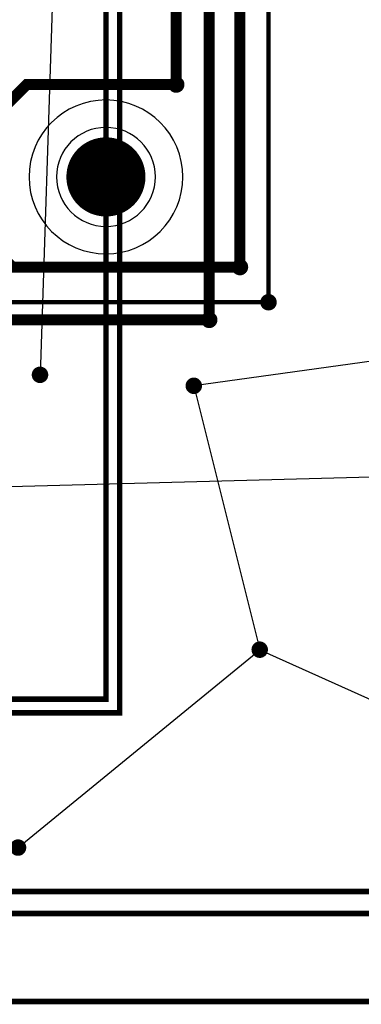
# Model space of a CAD drawing. Extents: x -1 to 210, y -5 to 148.
# Tile 41 of 52: x 167 to 183, y -4 to 41. Entities that reach past the tile are written whole.
import ezdxf

# ---------------------------------------------------------------- set-up
doc = ezdxf.new("R2010")
doc.units = 0
for name, pattern in [('KEEPOUT_00011110', [2, 1, 1]), ('POUR_01_-1_0_000000', [2, 1, 1]), ('SIG_12', [2, 1, 1]), ('SIG_121', [2, 1, 1]), ('SIG_134', [2, 1, 1]), ('SIG_17', [2, 1, 1]), ('SIG_224', [2, 1, 1]), ('SIG_240', [2, 1, 1]), ('SIG_52', [2, 1, 1]), ('TRMIDX_2048', [2, 1, 1])]:
    doc.linetypes.add(name, pattern=pattern)
for name, color, linetype in [('BOARD_OUTLINE_00', 254, 'CONTINUOUS'), ('COPPER_CUTOUT_03', 112, 'CONTINUOUS'), ('DIMENSION2_24', 254, 'CONTINUOUS'), ('DRIL_NPLTE_THRU_01', 176, 'CONTINUOUS'), ('DRIL_NPLTE_THRU_02', 255, 'CONTINUOUS'), ('DRIL_NPLTE_THRU_03', 106, 'CONTINUOUS'), ('DRIL_NPLTE_THRU_04', 16, 'CONTINUOUS'), ('DRIL_PLTE_THRU_01', 176, 'CONTINUOUS'), ('DRIL_PLTE_THRU_02', 255, 'CONTINUOUS'), ('DRIL_PLTE_THRU_03', 106, 'CONTINUOUS'), ('DRIL_PLTE_THRU_04', 16, 'CONTINUOUS'), ('DRIL_SYMBOL', 254, 'CONTINUOUS'), ('KEEPOUT_-1', 254, 'CONTINUOUS'), ('KEEPOUT_00', 34, 'CONTINUOUS'), ('KEEPOUT_01', 34, 'CONTINUOUS'), ('LINK_00', 57, 'CONTINUOUS'), ('PADS_BOT', 1, 'CONTINUOUS'), ('PADS_INNER', 5, 'CONTINUOUS'), ('PADS_TOP', 5, 'CONTINUOUS'), ('POUR_HEADER_01', 5, 'CONTINUOUS'), ('POUR_HEADER_02', 253, 'CONTINUOUS'), ('POUR_HEADER_03', 112, 'CONTINUOUS'), ('POUR_HEADER_04', 1, 'CONTINUOUS'), ('TRACE_01', 5, 'CONTINUOUS'), ('TRACE_04', 1, 'CONTINUOUS'), ('VIAPTS', 5, 'CONTINUOUS')]:
    doc.layers.add(name, color=color, linetype=linetype)

# ---------------------------------------------------------------- blocks, each defined once
blk = doc.blocks.new('BOARD_1')
at = {"layer": 'BOARD_OUTLINE_00', "const_width": 0.254}
blk.add_lwpolyline([(-5, 0), (200, 0), (200, 125), (-5, 125)], close=True, dxfattribs=at)
blk = doc.blocks.new('D_1dfeghi_4')
at = {"layer": 'DIMENSION2_24', "linetype": 'TRMIDX_2048', "const_width": 0.254}
blk.add_lwpolyline([(200, -4), (103.573, -4)], dxfattribs=at)
blk = doc.blocks.new('POUR_HEADER_0')
at = {"layer": 'POUR_HEADER_02', "linetype": 'POUR_01_-1_0_000000', "const_width": 0.25}
blk.add_lwpolyline([(104, -83), (141.75, -83), (141.75, -66.75), (136.25, -66.75), (136.25, -57.25), (144.5, -57.25), (144.5, -62), (152.25, -62), (152.25, -47.25), (138.25, -47.25), (138.25, -50.25), (136.25, -50.25), (136.25, -34.75), (169.25, -34.75), (169.25, -49.75), (176.5, -49.75), (176.5, -45.25), (186.5, -45.25), (186.5, -50), (194.5, -50), (194.5, -59.75), (190.75, -59.75), (190.75, -94.5), (-5, -94.5)], dxfattribs=at)
blk = doc.blocks.new('POUR_HEADER_4')
at = {"layer": 'POUR_HEADER_03', "linetype": 'POUR_01_-1_0_000000', "const_width": 0.25}
blk.add_lwpolyline([(-19.75, -1.25), (15.75, -1.25), (15.75, -4.75), (25.25, -4.75), (25.25, -61.25), (-2.25, -61.25), (-2.25, -106), (-25.75, -106), (-25.75, -70.75), (-16.75, -70.75), (-16.75, -50.25), (-30.5, -50.25), (-30.5, -40), (-53.25, -40), (-53.25, -46), (-59, -46), (-59, -34.75), (-2.25, -34.75), (-2.25, -52.25), (22, -52.25), (22, -22.5), (0, -22.5), (0, -6.5), (-19.75, -6.5)], close=True, dxfattribs=at)
blk = doc.blocks.new('SMOOTH_0$25')
at = {"const_width": 0.125}
blk.add_lwpolyline([(-0.0625, 0, 1), (0.0625, 0, 1)], format="xyb", close=True, dxfattribs=at)
blk = doc.blocks.new('POUR_HEADER_7')
at = {"layer": 'COPPER_CUTOUT_03', "const_width": 0.25}
blk.add_lwpolyline([(79.125, 28.375), (128.625, 28.375), (128.625, 33.125), (108.875, 33.125), (108.875, 39.625), (145.625, 39.625), (145.625, 36.125), (155.125, 36.125), (155.125, -21.625), (127.625, -21.625), (127.625, -66.375), (90.375, -66.375)], dxfattribs=at)
at = {"layer": 'POUR_HEADER_03', "linetype": 'POUR_01_-1_0_000000', "const_width": 0.25}
blk.add_lwpolyline([(-43, -74.5), (-43, 48.5), (160, 48.5), (160, -74.5)], close=True, dxfattribs=at)
at = {"layer": 'COPPER_CUTOUT_03'}
blk.add_blockref('SMOOTH_0$25', (127.625, -66.375), dxfattribs=at)
blk = doc.blocks.new('POUR_HEADER_8')
at = {"layer": 'POUR_HEADER_01', "linetype": 'POUR_01_-1_0_000000', "const_width": 0.25}
blk.add_lwpolyline([(0, 0), (203, 0), (203, 123), (0, 123)], close=True, dxfattribs=at)
blk = doc.blocks.new('POUR_HEADER_9')
at = {"layer": 'POUR_HEADER_04', "linetype": 'POUR_01_-1_0_000000', "const_width": 0.25}
blk.add_lwpolyline([(0, 0), (203, 0), (203, 123), (0, 123)], close=True, dxfattribs=at)
blk = doc.blocks.new('PART_BODY_TOP_40')
at = {"layer": 'KEEPOUT_-1', "linetype": 'KEEPOUT_00011110'}
blk.add_lwpolyline([(-3.5, 0, 1), (3.5, 0, 1)], format="xyb", close=True, dxfattribs=at)
at = {"layer": 'KEEPOUT_00', "linetype": 'KEEPOUT_00011110'}
blk.add_lwpolyline([(-2.25, 0, 1), (2.25, 0, 1)], format="xyb", close=True, dxfattribs=at)
at = {"layer": 'KEEPOUT_01', "linetype": 'KEEPOUT_00011110'}
blk.add_lwpolyline([(-3.5, 0, 1), (3.5, 0, 1)], format="xyb", close=True, dxfattribs=at)
blk = doc.blocks.new('DRIL_SYMBOL_3$6')
at = {"layer": 'DRIL_SYMBOL', "const_width": 0.0508}
for points in [[(-0.254, 0), (0.254, 0)], [(0, -0.254), (0, 0.254)]]:
    blk.add_lwpolyline(points, dxfattribs=at)
blk = doc.blocks.new('DRIL_HOLE_3$6')
at = {"const_width": 1.8}
blk.add_lwpolyline([(-0.9, 0, 1), (0.9, 0, 1)], format="xyb", close=True, dxfattribs=at)
blk.add_blockref('DRIL_SYMBOL_3$6', (0, 0))
blk = doc.blocks.new('PAD_19')
at = {"const_width": 0.381}
blk.add_lwpolyline([(0, -0.1905, 1), (0, 0.1905, 1)], format="xyb", close=True, dxfattribs=at)
blk = doc.blocks.new('STK_TOP_27')
at = {"layer": 'DRIL_NPLTE_THRU_01'}
blk.add_blockref('DRIL_HOLE_3$6', (0, 0), dxfattribs=at)
at = {"layer": 'DRIL_NPLTE_THRU_02'}
blk.add_blockref('DRIL_HOLE_3$6', (0, 0), dxfattribs=at)
at = {"layer": 'DRIL_NPLTE_THRU_03'}
blk.add_blockref('DRIL_HOLE_3$6', (0, 0), dxfattribs=at)
at = {"layer": 'DRIL_NPLTE_THRU_04'}
blk.add_blockref('DRIL_HOLE_3$6', (0, 0), dxfattribs=at)
at = {"layer": 'PADS_BOT'}
blk.add_blockref('PAD_19', (0, 0), dxfattribs=at)
at = {"layer": 'PADS_INNER'}
blk.add_blockref('PAD_19', (0, 0), dxfattribs=at)
at = {"layer": 'PADS_TOP'}
blk.add_blockref('PAD_19', (0, 0), dxfattribs=at)
blk = doc.blocks.new('SYM_TOP_21')
for name in ['PART_BODY_TOP_40', 'STK_TOP_27']:
    blk.add_blockref(name, (0, 0))
blk = doc.blocks.new('PART_TOP_134')
blk.add_blockref('SYM_TOP_21', (0, 0))
blk = doc.blocks.new('SMOOTH_0$5')
at = {"const_width": 0.25}
blk.add_lwpolyline([(-0.125, 0, 1), (0.125, 0, 1)], format="xyb", close=True, dxfattribs=at)
blk = doc.blocks.new('SMOOTH_0$2')
at = {"const_width": 0.1}
blk.add_lwpolyline([(-0.05, 0, 1), (0.05, 0, 1)], format="xyb", close=True, dxfattribs=at)
blk = doc.blocks.new('DRIL_SYMBOL_0$3')
at = {"layer": 'DRIL_SYMBOL', "const_width": 0.0508}
for points in [[(-0.254, 0), (0.254, 0)], [(0, -0.254), (0, 0.254)]]:
    blk.add_lwpolyline(points, dxfattribs=at)
blk = doc.blocks.new('DRIL_HOLE_0$3')
at = {"const_width": 0.15}
blk.add_lwpolyline([(-0.075, 0, 1), (0.075, 0, 1)], format="xyb", close=True, dxfattribs=at)
blk.add_blockref('DRIL_SYMBOL_0$3', (0, 0))
blk = doc.blocks.new('PAD_34')
at = {"const_width": 0.375}
blk.add_lwpolyline([(0, -0.1875, 1), (0, 0.1875, 1)], format="xyb", close=True, dxfattribs=at)
blk = doc.blocks.new('STK_TOP_3')
at = {"layer": 'DRIL_PLTE_THRU_01'}
blk.add_blockref('DRIL_HOLE_0$3', (0, 0), dxfattribs=at)
at = {"layer": 'DRIL_PLTE_THRU_02'}
blk.add_blockref('DRIL_HOLE_0$3', (0, 0), dxfattribs=at)
at = {"layer": 'DRIL_PLTE_THRU_03'}
blk.add_blockref('DRIL_HOLE_0$3', (0, 0), dxfattribs=at)
at = {"layer": 'DRIL_PLTE_THRU_04'}
blk.add_blockref('DRIL_HOLE_0$3', (0, 0), dxfattribs=at)
at = {"layer": 'PADS_BOT'}
blk.add_blockref('PAD_34', (0, 0), dxfattribs=at)
at = {"layer": 'PADS_INNER'}
blk.add_blockref('PAD_34', (0, 0), dxfattribs=at)
at = {"layer": 'PADS_TOP'}
blk.add_blockref('PAD_34', (0, 0), dxfattribs=at)
blk = doc.blocks.new('SYM_TOP_1')
blk.add_blockref('STK_TOP_3', (0, 0))

msp = doc.modelspace()

# ---------------------------------------------------------------- linework, layer by layer
at = {"layer": 'LINK_00', "linetype": 'SIG_12'}
for p, q in [((169, 55), (168, 24.5)), ((184.05, 25.25), (175, 24)), ((175, 24), (178, 12)), ((167, 3), (178, 12)), ((178, 12), (188, 7.493))]:
    msp.add_line(p, q, dxfattribs=at)
at = {"layer": 'LINK_00', "linetype": 'SIG_17'}
msp.add_line((114.55, 18.025), (188.04, 20), dxfattribs=at)
at = {"layer": 'TRACE_01', "linetype": 'SIG_224', "const_width": 0.5}
msp.add_lwpolyline([(175.7, 27), (175.7, 62.7), (177.6, 64.6), (177.6, 68.7), (180.8, 71.9), (186.7, 77.8), (186.7, 81.3), (186.7, 95.4)], dxfattribs=at)
at = {"layer": 'TRACE_01', "linetype": 'SIG_121', "const_width": 0.5}
msp.add_lwpolyline([(172.9, 64.1), (172.9, 49.8), (174.2, 48.5), (174.2, 37.7)], dxfattribs=at)
at = {"layer": 'TRACE_01', "linetype": 'SIG_134', "const_width": 0.5}
msp.add_lwpolyline([(177.1, 29.4), (177.1, 54.1), (179.5, 56.5)], dxfattribs=at)
at = {"layer": 'TRACE_01', "linetype": 'SIG_240', "const_width": 0.2}
msp.add_lwpolyline([(178.4, 27.8), (178.4, 44), (182.04, 47.64), (182.04, 52.5)], dxfattribs=at)
at = {"layer": 'TRACE_04', "linetype": 'SIG_121', "const_width": 0.5}
msp.add_lwpolyline([(158.2, 34.86), (159.84, 36.5), (166.2, 36.5), (167.4, 37.7), (168.4, 37.7), (174.2, 37.7)], dxfattribs=at)
at = {"layer": 'TRACE_04', "linetype": 'SIG_134', "const_width": 0.5}
msp.add_lwpolyline([(177.1, 29.4), (166.75, 29.4), (162.95, 33.2), (151.4, 33.2), (149.7, 34.9)], dxfattribs=at)
at = {"layer": 'TRACE_04', "linetype": 'SIG_240', "const_width": 0.2}
msp.add_lwpolyline([(178.4, 27.8), (152.8, 27.8), (151.8, 28.8), (141, 28.8)], dxfattribs=at)
at = {"layer": 'TRACE_04', "linetype": 'SIG_224', "const_width": 0.5}
msp.add_lwpolyline([(175.7, 27), (150.3, 27), (150, 27.3)], dxfattribs=at)

# ---------------------------------------------------------------- block references
for name, p in [('BOARD_1', (5, 0)), ('PART_TOP_134', (171, 33.5)), ('D_1dfeghi_4', (5, 0))]:
    msp.add_blockref(name, p)
at = {"linetype": 'SIG_17'}
msp.add_blockref('POUR_HEADER_7', (44, 75.5), dxfattribs=at)
at = {"linetype": 'SIG_12'}
for name, p in [('POUR_HEADER_8', (1, 1)), ('POUR_HEADER_9', (1, 1)), ('POUR_HEADER_0', (6, 95.5))]:
    msp.add_blockref(name, p, dxfattribs=at)
at = {"linetype": 'SIG_52'}
msp.add_blockref('POUR_HEADER_4', (173.25, 115.75), dxfattribs=at)
at = {"layer": 'TRACE_01'}
for name, p in [('SMOOTH_0$5', (174.2, 37.7)), ('SMOOTH_0$5', (177.1, 29.4)), ('SMOOTH_0$2', (178.4, 27.8)), ('SMOOTH_0$5', (175.7, 27))]:
    msp.add_blockref(name, p, dxfattribs=at)
at = {"layer": 'TRACE_04'}
for name, p in [('SMOOTH_0$5', (167.4, 37.7)), ('SMOOTH_0$5', (168.4, 37.7)), ('SMOOTH_0$5', (177.1, 29.4)), ('SMOOTH_0$2', (178.4, 27.8)), ('SMOOTH_0$5', (175.7, 27))]:
    msp.add_blockref(name, p, dxfattribs=at)
at = {"layer": 'VIAPTS', "linetype": 'SIG_121'}
msp.add_blockref('SYM_TOP_1', (174.2, 37.7), dxfattribs=at)
at = {"layer": 'VIAPTS', "linetype": 'SIG_134'}
msp.add_blockref('SYM_TOP_1', (177.1, 29.4), dxfattribs=at)
at = {"layer": 'VIAPTS', "linetype": 'SIG_240'}
msp.add_blockref('SYM_TOP_1', (178.4, 27.8), dxfattribs=at)
at = {"layer": 'VIAPTS', "linetype": 'SIG_224'}
msp.add_blockref('SYM_TOP_1', (175.7, 27), dxfattribs=at)
at = {"layer": 'VIAPTS', "linetype": 'SIG_12'}
for p in [(168, 24.5), (175, 24), (178, 12), (167, 3)]:
    msp.add_blockref('SYM_TOP_1', p, dxfattribs=at)

doc.saveas('drawing.dxf')
